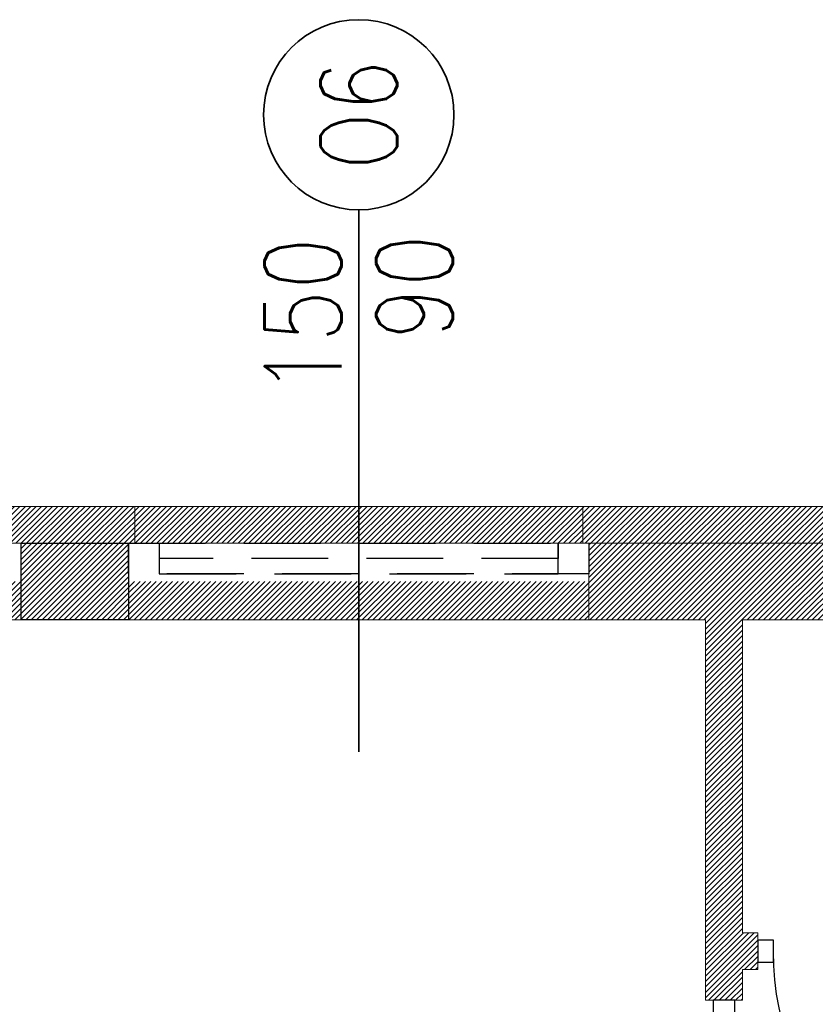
# Model space of a CAD drawing. Header units: inches. Extents: x 27484 to 71626, y -45113 to 39.
# Tile 221 of 256: x 33607 to 33866, y -22904 to -22583. Entities that reach past the tile are written whole.
import ezdxf
from ezdxf.enums import TextEntityAlignment as Align

# ---------------------------------------------------------------- set-up
doc = ezdxf.new("R2010")
doc.units = ezdxf.units.IN
doc.header["$LTSCALE"] = 50
doc.header["$MEASUREMENT"] = 0
doc.linetypes.add('DASHED', pattern=[0.75, 0.5, -0.25])
for name, color, linetype, lineweight in [('A-okna projektowane', 4, 'Continuous', 30), ('A-SCIANY', 5, 'Continuous', 18), ('A-ść. istn.', 8, 'Continuous', 0), ('mat', 7, 'Continuous', 9), ('R-MET-DRZ', 7, 'Continuous', 15), ('R-MET-OKN', 7, 'Continuous', 35)]:
    doc.layers.add(name, color=color, linetype=linetype, lineweight=lineweight)
for name, color, linetype in [('A-rdzenie zelbetowe', 6, 'Continuous'), ('R-MET-OKN-OPIS', 7, 'Continuous'), ('R-MET-OKN-OPIS-SYM', 2, 'Continuous'), ('S-DRZ-', 7, 'Continuous'), ('S-DRZ-O', 7, 'Continuous'), ('S-DRZ-SKRZYD', 5, 'Continuous'), ('S-DRZ-WEGAR', 7, 'Continuous')]:
    doc.layers.add(name, color=color, linetype=linetype)
doc.styles.add('MET_OKN', font='SIMPLEX.SHX')
pattern_1 = [(45, (31560.1443, -34930.5661), (-0.88388348, 0.88388348), [])]

# ---------------------------------------------------------------- blocks, each defined once
blk = doc.blocks.new('D90-L-DL')
at = {"layer": 'S-DRZ-'}
blk.add_arc((-45, 0), 90, 270, 0, dxfattribs=at)
at = {"layer": 'S-DRZ-O'}
blk.add_line((0, 15.12), (0, -15.12), dxfattribs=at)
at = {"layer": 'S-DRZ-SKRZYD'}
blk.add_line((-45, 0), (-45, -90), dxfattribs=at)
at = {"layer": 'S-DRZ-WEGAR'}
for points in [[(-50, -3.5), (-45, -3.5), (-45, 3.5), (-50, 3.5)], [(45, 3.5), (50, 3.5), (50, -3.5), (45, -3.5)]]:
    blk.add_lwpolyline(points, close=True, dxfattribs=at)
blk = doc.blocks.new('MET-OK')
at = {"layer": 'R-MET-OKN'}
blk.add_lwpolyline([(0, -42.9), (0, 42.9, 0.581818)], format="xyb", dxfattribs=at)
blk.add_circle((0, 66.1), 23.2, dxfattribs=at)
at = {"layer": 'R-MET-OKN-OPIS', "style": 'MET_OKN', "width": 0.8}
for tag, p in [('SO', (-4.22, 40.66)), ('HO', (22.97, 40.66))]:
    blk.add_attdef(tag, text='', height=18.75, rotation=90, dxfattribs=at).set_placement(p, align=Align.RIGHT)
at = {"layer": 'R-MET-OKN-OPIS-SYM', "style": 'MET_OKN', "width": 0.8}
blk.add_attdef('SYM', text='', height=18.75, rotation=90, dxfattribs=at).set_placement((9.38, 66.1), align=Align.CENTER)

msp = doc.modelspace()

# ---------------------------------------------------------------- hatches: boundary and pattern name
at = {"layer": 'A-ść. istn.', "ltscale": 0.1}
h = msp.add_hatch(dxfattribs=at)
h.set_pattern_fill('ANSI31', color=256, scale=10)
h.set_pattern_definition(pattern_1)
h.paths.add_polyline_path([(33624.98246, -22741.96968), (33450.48246, -22741.96968), (33450.48246, -22747.96968), (33624.98246, -22747.96968)])
h.paths.add_polyline_path([(33624.98246, -22747.96968), (33450.48246, -22747.96968), (33450.48246, -22753.96968), (33624.98246, -22753.96968)])
h.paths.add_polyline_path([(33529.48246, -22753.96968), (33452.48246, -22753.96968), (33452.48246, -22763.96968), (33452.48246, -22766.46968), (33529.48246, -22766.46968)])
h.paths.add_polyline_path([(33607.48246, -22766.46968), (33452.48246, -22766.46968), (33452.48246, -22778.96968), (33478.98246, -22778.96968), (33478.98246, -22939.96968), (33459.98246, -22939.96968), (33459.98246, -23018.96968), (33297.48246, -23018.96968), (33297.48246, -23030.96968), (33478.98246, -23030.96968), (33478.98246, -23035.96968), (33490.98246, -23035.96968), (33490.98246, -22778.96968), (33607.48246, -22778.96968)])
h.paths.add_polyline_path([(33474.78576, -22944.16638, -1), (33464.17916, -22954.77298, -1)], flags=16)
h.paths.add_polyline_path([(33474.78576, -22964.16638, -1), (33464.17916, -22974.77298, -1)], flags=16)
h.paths.add_polyline_path([(33474.78576, -22984.16638, -1), (33464.17916, -22994.77298, -1)], flags=16)
h.paths.add_polyline_path([(33474.78576, -23004.16638, -1), (33464.17916, -23014.77298, -1)], flags=16)
h = msp.add_hatch(dxfattribs=at)
h.set_pattern_fill('ANSI31', color=256, scale=10)
h.set_pattern_definition(pattern_1)
h.paths.add_polyline_path([(33644.48246, -22741.96968), (33624.98246, -22741.96968), (33624.98246, -22747.96968), (33644.48246, -22747.96968)])
h.paths.add_polyline_path([(33644.48246, -22747.96968), (33624.98246, -22747.96968), (33624.98246, -22753.96968), (33642.48246, -22753.96968), (33644.48246, -22753.96968)])
h.paths.add_polyline_path([(33717.48246, -22741.96968), (33644.48246, -22741.96968), (33644.48246, -22747.96968), (33717.48246, -22747.96968)])
h.paths.add_polyline_path([(33717.48246, -22747.96968), (33644.48246, -22747.96968), (33644.48246, -22753.96968), (33717.48246, -22753.96968)])
h.paths.add_polyline_path([(33717.48246, -22766.46968), (33642.48246, -22766.46968), (33642.48246, -22778.96968), (33717.48246, -22778.96968)])
h.paths.add_polyline_path([(33792.48246, -22766.46968), (33717.48246, -22766.46968), (33717.48246, -22778.96968), (33792.48246, -22778.96968)])
h.paths.add_polyline_path([(33790.48246, -22741.96968), (33717.48246, -22741.96968), (33717.48246, -22747.96968), (33790.48246, -22747.96968)])
h.paths.add_polyline_path([(33790.48246, -22747.96968), (33717.48246, -22747.96968), (33717.48246, -22753.96968), (33790.48246, -22753.96968)])
h = msp.add_hatch(dxfattribs=at)
h.set_pattern_fill('ANSI31', color=256, scale=10)
h.set_pattern_definition(pattern_1)
h.paths.add_polyline_path([(33927.36419, -22741.96968), (33790.48246, -22741.96968), (33790.48246, -22747.96968), (33927.36419, -22747.96968)])
h.paths.add_polyline_path([(33927.36419, -22747.96968), (33790.48246, -22747.96968), (33790.48246, -22753.96968), (33927.36419, -22753.96968)])
h = msp.add_hatch(dxfattribs=at)
h.set_pattern_fill('ANSI31', color=256, scale=10)
h.set_pattern_definition(pattern_1)
h.paths.add_polyline_path([(32107.48246, -22753.96968), (32142.48246, -22753.96968), (32142.48246, -22778.96968), (32107.48246, -22778.96968)])
h.paths.add_polyline_path([(32427.48246, -22753.96968), (32462.48246, -22753.96968), (32462.48246, -22778.96968), (32427.48246, -22778.96968)])
h.paths.add_polyline_path([(32747.48246, -22753.96968), (32782.48246, -22753.96968), (32782.48246, -22778.96968), (32747.48246, -22778.96968)])
h.paths.add_polyline_path([(33027.48246, -22753.96968), (33062.48246, -22753.96968), (33062.48246, -22778.96968), (33027.48246, -22778.96968)])
h.paths.add_polyline_path([(33267.48246, -22753.96968), (33302.48246, -22753.96968), (33302.48246, -22778.96968), (33267.48246, -22778.96968)])
h.paths.add_polyline_path([(33607.48246, -22753.96968), (33642.48246, -22753.96968), (33642.48246, -22778.96968), (33607.48246, -22778.96968)])
h = msp.add_hatch(dxfattribs=at)
h.set_pattern_fill('ANSI31', color=256, scale=10)
h.set_pattern_definition(pattern_1)
h.paths.add_polyline_path([(33871.48246, -22753.96968), (33792.48246, -22753.96968), (33792.48246, -22766.46968), (33871.48246, -22766.46968)])
h.paths.add_polyline_path([(33927.36419, -22766.46968), (33792.48246, -22766.46968), (33792.48246, -22778.96968), (33830.48246, -22778.96968), (33830.48246, -22902.96968), (33842.48246, -22902.96968), (33842.48246, -22892.96968), (33847.48246, -22892.96968), (33847.48246, -22880.96968), (33842.48246, -22880.96968), (33842.48246, -22778.96968), (33927.36419, -22778.96968)])

# ---------------------------------------------------------------- linework, layer by layer
at = {"layer": 'A-okna projektowane', "linetype": 'DASHED'}
msp.add_lwpolyline([(33642.48246, -22753.96968), (33792.48246, -22753.96968), (33792.48246, -22763.96968), (33642.48246, -22763.96968), (33642.48246, -22753.96968), (33652.48246, -22753.96968), (33652.48246, -22763.96968), (33782.48246, -22763.96968), (33782.48246, -22753.96968), (33782.48246, -22758.96968), (33652.48246, -22758.96968), (33652.48246, -22758.96968), (33652.48246, -22758.96968), (33652.48246, -22758.96968)], dxfattribs=at)
at = {"layer": 'A-rdzenie zelbetowe', "ltscale": 0.1}
msp.add_lwpolyline([(33607.48246, -22753.96968), (33642.48246, -22753.96968), (33642.48246, -22778.96968), (33607.48246, -22778.96968)], close=True, dxfattribs=at)
at = {"layer": 'A-SCIANY', "ltscale": 3}
for p, q in [((32745.48246, -22741.96968), (34039.48246, -22741.96968)), ((33644.48246, -22741.96968), (33644.48246, -22753.96968)), ((33790.48246, -22741.96968), (33790.48246, -22753.96968)), ((33642.48246, -22778.96968), (33642.48246, -22753.96968)), ((33792.48246, -22778.96968), (33792.48246, -22753.96968)), ((33490.98246, -22778.96968), (33830.48246, -22778.96968)), ((33830.48246, -22778.96968), (33830.48246, -22902.96968)), ((33842.48246, -22778.96968), (33842.48246, -22880.96968)), ((33842.48246, -22778.96968), (34002.48246, -22778.96968)), ((33842.48246, -22880.96968), (33847.48246, -22880.96968)), ((33847.48246, -22892.96968), (33842.48246, -22892.96968)), ((33842.48246, -22892.96968), (33842.48246, -22902.96968)), ((33830.48246, -22902.96968), (33842.48246, -22902.96968))]:
    msp.add_line(p, q, dxfattribs=at)
at = {"layer": 'A-SCIANY'}
msp.add_line((33847.48246, -22880.96968), (33847.48246, -22892.96968), dxfattribs=at)
at = {"layer": 'mat'}
msp.add_line((32760.48246, -22753.96968), (34027.48246, -22753.96968), dxfattribs=at)
at = {"layer": 'R-MET-OKN'}
msp.add_line((33717.48246, -22741.96968), (33717.48246, -22821.96968), dxfattribs=at)

# ---------------------------------------------------------------- block references
at = {"layer": 'R-MET-DRZ', "extrusion": (0, 0, -1), "xscale": 1.020000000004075, "yscale": 1.019999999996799, "zscale": -1.019999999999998}
msp.add_blockref('D90-L-DL', (-33898.48246, -22886.96968), dxfattribs=at)
at = {"layer": 'R-MET-DRZ', "extrusion": (0, 0, -1), "xscale": -1.020000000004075, "yscale": 1.019999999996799, "zscale": -1.019999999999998, "rotation": 90}
msp.add_blockref('D90-L-DL', (-33836.48246, -22953.96968), dxfattribs=at)
at = {"layer": 'R-MET-OKN'}
ref = msp.add_blockref('MET-OK', (33717.48246, -22702.63304), dxfattribs=dict(at, xscale=1.336499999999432, yscale=1.336499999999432, zscale=1.336499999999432))
ref.add_attrib('SYM', 'O6', dxfattribs={"layer": 'R-MET-OKN-OPIS-SYM', "height": 25.059375, "rotation": 90, "style": 'MET_OKN', "width": 0.8}).set_placement((33730.01215, -22614.28542), align=Align.CENTER)
ref.add_attrib('SO', '150', dxfattribs={"layer": 'R-MET-OKN-OPIS', "height": 25.059375, "rotation": 90, "style": 'MET_OKN', "width": 0.8}).set_placement((33711.8441, -22654.17076), align=Align.RIGHT)
ref.add_attrib('HO', '90', dxfattribs={"layer": 'R-MET-OKN-OPIS', "height": 25.059375, "rotation": 90, "style": 'MET_OKN', "width": 0.8}).set_placement((33748.1802, -22653.26457), align=Align.RIGHT)

doc.saveas('drawing.dxf')
